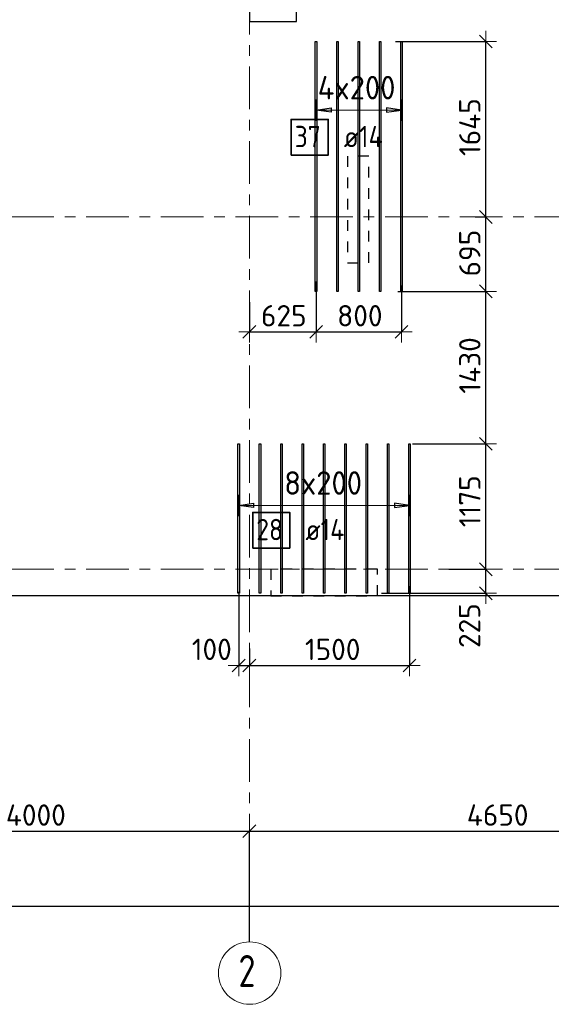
# Model space of a CAD drawing. Header units: metres. Extents: x -38 to 107, y -15 to 21.
# Tile 3 of 254: x 2.35 to 7.33, y -4.07 to 5.15. Entities that reach past the tile are written whole.
import ezdxf

# ---------------------------------------------------------------- set-up
doc = ezdxf.new("R2010")
doc.units = ezdxf.units.M
doc.header["$PDMODE"] = 65
for name, pattern in [('______11', [0.5, 0.4, -0.05, 0, -0.05]), ('______2', [0.0405, 0.03, -0.0105]), ('______5', [1.1, 0.8, -0.1, 0.1, -0.1])]:
    doc.linetypes.add(name, pattern=pattern)
for name, color, linetype, lineweight in [('XR$1$Осевая линия (1)', 7, '______5', 13), ('XR$1$Размерная линия (1)', 7, 'Continuous', 13), ('XR$5$Перекрытие (1)', 7, 'Continuous', 35), ('XR$5$Размерная линия (1)', 7, 'Continuous', 13)]:
    doc.layers.add(name, color=color, linetype=linetype, lineweight=lineweight)
for name, color, linetype, lineweight, true_color in [('XR$5$Арм.стержн.Доп. Арм верхн.зоны Х', 7, 'Continuous', 35, 0x8c8cff), ('XR$5$Арм.стержн.Доп. Арм. верхн.зоны У', 7, 'Continuous', 35, 0x739641), ('XR$7$Стена_ бетон несущ.', 7, 'Continuous', 70, 0xb4b496)]:
    doc.layers.add(name, color=color, linetype=linetype, lineweight=lineweight, true_color=true_color)
doc.styles.add('ISOCPEUR', font='txt')
doc.dimstyles.new('DIMSTYLE_3', dxfattribs={"dimtxt": 0.2, "dimasz": 0.2, "dimexe": 0, "dimexo": 0, "dimgap": 0.1, "dimtad": 2, "dimdec": 0, "dimlfac": 1000, "dimrnd": 5, "dimzin": 12, "dimdsep": 46, "dimtxsty": 'ISOCPEUR', "dimblk1": 'ALL_ML_STRICH', "dimblk2": 'ALL_ML_STRICH', "dimsah": 1, "dimcen": 0, "dimclrd": 7, "dimclre": 256, "dimclrt": 7, "dimadec": 0, "dimazin": 0, "dimtfac": 1, "dimtdec": 0, "dimtix": 1, "dimtmove": 2, "dimatfit": 3, "dimfxl": 0, "dimtzin": 0, "dimlwd": 0, "dimlwe": -3, "dimarcsym": 0})
doc.dimstyles.new('DIMSTYLE_37', dxfattribs={"dimtxt": 0.2, "dimasz": 0.2, "dimexe": 0, "dimexo": 0, "dimgap": 0.1, "dimtad": 2, "dimdec": 0, "dimlfac": 1000, "dimrnd": 5, "dimzin": 12, "dimdsep": 46, "dimtxsty": 'ISOCPEUR', "dimblk1": 'ALL_ML_STRICH', "dimblk2": 'ALL_ML_STRICH', "dimsah": 1, "dimcen": 0, "dimclrd": 7, "dimclre": 256, "dimclrt": 7, "dimadec": 0, "dimazin": 0, "dimtfac": 1, "dimtdec": 0, "dimtix": 1, "dimtmove": 2, "dimatfit": 3, "dimfxl": 0, "dimtvp": 1.2, "dimtzin": 0, "dimlwd": 0, "dimlwe": -3, "dimarcsym": 0})

# ---------------------------------------------------------------- blocks, each defined once
blk = doc.blocks.new('ALL_ML_STRICH')
at = {"color": 0, "linetype": 'ByBlock', "lineweight": -2}
for p, q in [((0, -0.5), (0, 0.5)), ((-1, 0), (0.5, 0)), ((-0.3, -0.3), (0.3, 0.3))]:
    blk.add_line(p, q, dxfattribs=at)
blk = doc.blocks.new('*D11')
at = {"layer": 'DEFPOINTS', "color": 7, "linetype": 'Continuous', "lineweight": 13, "transparency": 33554687}
for p in [(0.5, -3.1033), (0.5, -3.1563), (61.6, -3.1401)]:
    blk.add_point(p, dxfattribs=at)
at = {"layer": 'XR$1$Размерная линия (1)', "color": 9, "linetype": 'Continuous', "lineweight": -2, "true_color": 0xc7c7c7, "transparency": 33554687}
for p, q in [((0.5, -3.1233), (0.5, -3.1563)), ((61.6, -3.1563), (61.6, -3.1563))]:
    blk.add_line(p, q, dxfattribs=at)
at = {"layer": 'XR$1$Размерная линия (1)', "color": 7, "linetype": 'Continuous', "lineweight": -2, "transparency": 33554687}
blk.add_line((0.5, -3.1563), (61.6, -3.1563), dxfattribs=at)
at = {"layer": 'XR$1$Размерная линия (1)', "color": 7, "linetype": 'Continuous', "lineweight": 13, "transparency": 33554687, "xscale": 0.2, "yscale": 0.2, "zscale": 0.2, "rotation": 180}
blk.add_blockref('ALL_ML_STRICH', (0.5, -3.1563), dxfattribs=at)
at = {"layer": 'XR$1$Размерная линия (1)', "color": 7, "linetype": 'Continuous', "lineweight": 13, "transparency": 33554687, "xscale": 0.2, "yscale": 0.2, "zscale": 0.2}
blk.add_blockref('ALL_ML_STRICH', (61.6, -3.1563), dxfattribs=at)
at = {"layer": 'XR$1$Размерная линия (1)', "color": 7, "linetype": 'Continuous', "lineweight": 13, "transparency": 33554687, "insert": (31.1, -3.0063), "char_height": 0.2, "width": 1, "attachment_point": 5, "style": 'ISOCPEUR'}
blk.add_mtext('\\A1;{61100}', dxfattribs=at)
blk = doc.blocks.new('*D12')
at = {"layer": 'DEFPOINTS', "color": 7, "linetype": 'Continuous', "lineweight": 13, "transparency": 33554687}
for p in [(0.5, -2.452), (4.5, -3.5132), (0.5, -3.6215)]:
    blk.add_point(p, dxfattribs=at)
at = {"layer": 'XR$1$Размерная линия (1)', "color": 9, "linetype": 'Continuous', "lineweight": -2, "true_color": 0xc7c7c7, "transparency": 33554687}
for p, q in [((0.5, -3.6015), (0.5, -2.452)), ((4.5, -3.4932), (4.5, -2.452))]:
    blk.add_line(p, q, dxfattribs=at)
at = {"layer": 'XR$1$Размерная линия (1)', "color": 7, "linetype": 'Continuous', "lineweight": -2, "transparency": 33554687}
blk.add_line((0.5, -2.452), (4.5, -2.452), dxfattribs=at)
at = {"layer": 'XR$1$Размерная линия (1)', "color": 7, "linetype": 'Continuous', "lineweight": 13, "transparency": 33554687, "xscale": 0.2, "yscale": 0.2, "zscale": 0.2, "rotation": 180}
blk.add_blockref('ALL_ML_STRICH', (0.5, -2.452), dxfattribs=at)
at = {"layer": 'XR$1$Размерная линия (1)', "color": 7, "linetype": 'Continuous', "lineweight": 13, "transparency": 33554687, "xscale": 0.2, "yscale": 0.2, "zscale": 0.2}
blk.add_blockref('ALL_ML_STRICH', (4.5, -2.452), dxfattribs=at)
at = {"layer": 'XR$1$Размерная линия (1)', "color": 7, "linetype": 'Continuous', "lineweight": 13, "transparency": 33554687, "insert": (2.5, -2.302), "char_height": 0.2, "width": 0.8, "attachment_point": 5, "style": 'ISOCPEUR'}
blk.add_mtext('\\A1;{4000}', dxfattribs=at)
blk = doc.blocks.new('*D13')
at = {"layer": 'DEFPOINTS', "color": 7, "linetype": 'Continuous', "lineweight": 13, "transparency": 33554687}
for p in [(4.5, -2.452), (4.5, -3.5132), (9.15, -3.5132)]:
    blk.add_point(p, dxfattribs=at)
at = {"layer": 'XR$1$Размерная линия (1)', "color": 9, "linetype": 'Continuous', "lineweight": -2, "true_color": 0xc7c7c7, "transparency": 33554687}
for p, q in [((4.5, -3.4932), (4.5, -2.452)), ((9.15, -3.4932), (9.15, -2.452))]:
    blk.add_line(p, q, dxfattribs=at)
at = {"layer": 'XR$1$Размерная линия (1)', "color": 7, "linetype": 'Continuous', "lineweight": -2, "transparency": 33554687}
blk.add_line((4.5, -2.452), (9.15, -2.452), dxfattribs=at)
at = {"layer": 'XR$1$Размерная линия (1)', "color": 7, "linetype": 'Continuous', "lineweight": 13, "transparency": 33554687, "xscale": 0.2, "yscale": 0.2, "zscale": 0.2, "rotation": 180}
blk.add_blockref('ALL_ML_STRICH', (4.5, -2.452), dxfattribs=at)
at = {"layer": 'XR$1$Размерная линия (1)', "color": 7, "linetype": 'Continuous', "lineweight": 13, "transparency": 33554687, "xscale": 0.2, "yscale": 0.2, "zscale": 0.2}
blk.add_blockref('ALL_ML_STRICH', (9.15, -2.452), dxfattribs=at)
at = {"layer": 'XR$1$Размерная линия (1)', "color": 7, "linetype": 'Continuous', "lineweight": 13, "transparency": 33554687, "insert": (6.825, -2.302), "char_height": 0.2, "width": 0.8, "attachment_point": 5, "style": 'ISOCPEUR'}
blk.add_mtext('\\A1;{4650}', dxfattribs=at)
blk = doc.blocks.new('*D603')
at = {"layer": 'DEFPOINTS', "color": 7, "linetype": 'Continuous', "lineweight": 13, "transparency": 33554687}
for p in [(4.4, -0.1908), (4.5, -0.7215), (4.4, -0.9005)]:
    blk.add_point(p, dxfattribs=at)
at = {"layer": 'XR$5$Размерная линия (1)', "color": 9, "linetype": 'Continuous', "lineweight": -2, "true_color": 0xc7c7c7, "transparency": 33554687}
for p, q in [((4.4, -0.2108), (4.4, -0.9005)), ((4.5, -0.7415), (4.5, -0.9005))]:
    blk.add_line(p, q, dxfattribs=at)
at = {"layer": 'XR$5$Размерная линия (1)', "color": 7, "linetype": 'Continuous', "lineweight": -2, "transparency": 33554687}
blk.add_line((4.4, -0.9005), (4.5, -0.9005), dxfattribs=at)
at = {"layer": 'XR$5$Размерная линия (1)', "color": 7, "linetype": 'Continuous', "lineweight": 13, "transparency": 33554687, "xscale": 0.2, "yscale": 0.2, "zscale": 0.2, "rotation": 180}
blk.add_blockref('ALL_ML_STRICH', (4.4, -0.9005), dxfattribs=at)
at = {"layer": 'XR$5$Размерная линия (1)', "color": 7, "linetype": 'Continuous', "lineweight": 13, "transparency": 33554687, "xscale": 0.2, "yscale": 0.2, "zscale": 0.2}
blk.add_blockref('ALL_ML_STRICH', (4.5, -0.9005), dxfattribs=at)
at = {"layer": 'XR$5$Размерная линия (1)', "color": 7, "linetype": 'Continuous', "lineweight": 13, "transparency": 33554687, "insert": (4.1478, -0.7499), "char_height": 0.2, "width": 0.6, "attachment_point": 5, "style": 'ISOCPEUR'}
blk.add_mtext('\\A1;{100}', dxfattribs=at)
blk = doc.blocks.new('*D604')
at = {"layer": 'DEFPOINTS', "color": 7, "linetype": 'Continuous', "lineweight": 13, "transparency": 33554687}
for p in [(6, -0.1393), (4.5, -0.7215), (4.5, -0.9005)]:
    blk.add_point(p, dxfattribs=at)
at = {"layer": 'XR$5$Размерная линия (1)', "color": 9, "linetype": 'Continuous', "lineweight": -2, "true_color": 0xc7c7c7, "transparency": 33554687}
for p, q in [((6, -0.1593), (6, -0.9005)), ((4.5, -0.7415), (4.5, -0.9005))]:
    blk.add_line(p, q, dxfattribs=at)
at = {"layer": 'XR$5$Размерная линия (1)', "color": 7, "linetype": 'Continuous', "lineweight": -2, "transparency": 33554687}
blk.add_line((4.5, -0.9005), (6, -0.9005), dxfattribs=at)
at = {"layer": 'XR$5$Размерная линия (1)', "color": 7, "linetype": 'Continuous', "lineweight": 13, "transparency": 33554687, "xscale": 0.2, "yscale": 0.2, "zscale": 0.2, "rotation": 180}
blk.add_blockref('ALL_ML_STRICH', (4.5, -0.9005), dxfattribs=at)
at = {"layer": 'XR$5$Размерная линия (1)', "color": 7, "linetype": 'Continuous', "lineweight": 13, "transparency": 33554687, "xscale": 0.2, "yscale": 0.2, "zscale": 0.2}
blk.add_blockref('ALL_ML_STRICH', (6, -0.9005), dxfattribs=at)
at = {"layer": 'XR$5$Размерная линия (1)', "color": 7, "linetype": 'Continuous', "lineweight": 13, "transparency": 33554687, "insert": (5.28, -0.7505), "char_height": 0.2, "width": 0.8, "attachment_point": 5, "style": 'ISOCPEUR'}
blk.add_mtext('\\A1;{1500}', dxfattribs=at)
blk = doc.blocks.new('*D627')
at = {"layer": 'DEFPOINTS', "color": 7, "linetype": 'Continuous', "lineweight": 13, "transparency": 33554687}
for p in [(6.3493, 0), (5.7165, -0.2248), (6.7143, -0.2248)]:
    blk.add_point(p, dxfattribs=at)
at = {"layer": 'XR$5$Размерная линия (1)', "color": 9, "linetype": 'Continuous', "lineweight": -2, "true_color": 0xc7c7c7, "transparency": 33554687}
for p, q in [((6.3693, 0), (6.7143, 0)), ((5.7365, -0.2248), (6.7143, -0.2248))]:
    blk.add_line(p, q, dxfattribs=at)
at = {"layer": 'XR$5$Размерная линия (1)', "color": 7, "linetype": 'Continuous', "lineweight": -2, "transparency": 33554687}
blk.add_line((6.7143, -0.2248), (6.7143, 0), dxfattribs=at)
at = {"layer": 'XR$5$Размерная линия (1)', "color": 7, "linetype": 'Continuous', "lineweight": 13, "transparency": 33554687, "xscale": 0.2, "yscale": 0.2, "zscale": 0.2}
for p, rotation in [((6.7143, 0), 90), ((6.7143, -0.2248), 270)]:
    blk.add_blockref('ALL_ML_STRICH', p, dxfattribs=dict(at, rotation=rotation))
at = {"layer": 'XR$5$Размерная линия (1)', "color": 7, "linetype": 'Continuous', "lineweight": 13, "transparency": 33554687, "insert": (6.5616, -0.5279), "char_height": 0.2, "width": 0.6, "attachment_point": 5, "rotation": 90, "style": 'ISOCPEUR'}
blk.add_mtext('\\A1;{225}', dxfattribs=at)
blk = doc.blocks.new('*D628')
at = {"layer": 'DEFPOINTS', "color": 7, "linetype": 'Continuous', "lineweight": 13, "transparency": 33554687}
for p in [(6.008, 1.1752), (6.3493, 0), (6.7143, 0)]:
    blk.add_point(p, dxfattribs=at)
at = {"layer": 'XR$5$Размерная линия (1)', "color": 9, "linetype": 'Continuous', "lineweight": -2, "true_color": 0xc7c7c7, "transparency": 33554687}
for p, q in [((6.028, 1.1752), (6.7143, 1.1752)), ((6.3693, 0), (6.7143, 0))]:
    blk.add_line(p, q, dxfattribs=at)
at = {"layer": 'XR$5$Размерная линия (1)', "color": 7, "linetype": 'Continuous', "lineweight": -2, "transparency": 33554687}
blk.add_line((6.7143, 0), (6.7143, 1.1752), dxfattribs=at)
at = {"layer": 'XR$5$Размерная линия (1)', "color": 7, "linetype": 'Continuous', "lineweight": 13, "transparency": 33554687, "xscale": 0.2, "yscale": 0.2, "zscale": 0.2}
for p, rotation in [((6.7143, 1.1752), 90), ((6.7143, 0), 270)]:
    blk.add_blockref('ALL_ML_STRICH', p, dxfattribs=dict(at, rotation=rotation))
at = {"layer": 'XR$5$Размерная линия (1)', "color": 7, "linetype": 'Continuous', "lineweight": 13, "transparency": 33554687, "insert": (6.5643, 0.6376), "char_height": 0.2, "width": 0.8, "attachment_point": 5, "rotation": 90, "style": 'ISOCPEUR'}
blk.add_mtext('\\A1;{1175}', dxfattribs=at)
blk = doc.blocks.new('*D629')
at = {"layer": 'DEFPOINTS', "color": 7, "linetype": 'Continuous', "lineweight": 13, "transparency": 33554687}
for p in [(5.8702, 2.6031), (6.008, 1.1752), (6.7143, 1.1752)]:
    blk.add_point(p, dxfattribs=at)
at = {"layer": 'XR$5$Размерная линия (1)', "color": 9, "linetype": 'Continuous', "lineweight": -2, "true_color": 0xc7c7c7, "transparency": 33554687}
for p, q in [((5.8902, 2.6031), (6.7143, 2.6031)), ((6.028, 1.1752), (6.7143, 1.1752))]:
    blk.add_line(p, q, dxfattribs=at)
at = {"layer": 'XR$5$Размерная линия (1)', "color": 7, "linetype": 'Continuous', "lineweight": -2, "transparency": 33554687}
blk.add_line((6.7143, 1.1752), (6.7143, 2.6031), dxfattribs=at)
at = {"layer": 'XR$5$Размерная линия (1)', "color": 7, "linetype": 'Continuous', "lineweight": 13, "transparency": 33554687, "xscale": 0.2, "yscale": 0.2, "zscale": 0.2}
for p, rotation in [((6.7143, 2.6031), 90), ((6.7143, 1.1752), 270)]:
    blk.add_blockref('ALL_ML_STRICH', p, dxfattribs=dict(at, rotation=rotation))
at = {"layer": 'XR$5$Размерная линия (1)', "color": 7, "linetype": 'Continuous', "lineweight": 13, "transparency": 33554687, "insert": (6.5643, 1.9091), "char_height": 0.2, "width": 0.8, "attachment_point": 5, "rotation": 90, "style": 'ISOCPEUR'}
blk.add_mtext('\\A1;{1430}', dxfattribs=at)
blk = doc.blocks.new('*D630')
at = {"layer": 'DEFPOINTS', "color": 7, "linetype": 'Continuous', "lineweight": 13, "transparency": 33554687}
for p in [(6.5952, 3.3), (5.8702, 2.6031), (6.7143, 2.6031)]:
    blk.add_point(p, dxfattribs=at)
at = {"layer": 'XR$5$Размерная линия (1)', "color": 9, "linetype": 'Continuous', "lineweight": -2, "true_color": 0xc7c7c7, "transparency": 33554687}
for p, q in [((6.6152, 3.3), (6.7143, 3.3)), ((5.8902, 2.6031), (6.7143, 2.6031))]:
    blk.add_line(p, q, dxfattribs=at)
at = {"layer": 'XR$5$Размерная линия (1)', "color": 7, "linetype": 'Continuous', "lineweight": -2, "transparency": 33554687}
blk.add_line((6.7143, 2.6031), (6.7143, 3.3), dxfattribs=at)
at = {"layer": 'XR$5$Размерная линия (1)', "color": 7, "linetype": 'Continuous', "lineweight": 13, "transparency": 33554687, "xscale": 0.2, "yscale": 0.2, "zscale": 0.2}
for p, rotation in [((6.7143, 3.3), 90), ((6.7143, 2.6031), 270)]:
    blk.add_blockref('ALL_ML_STRICH', p, dxfattribs=dict(at, rotation=rotation))
at = {"layer": 'XR$5$Размерная линия (1)', "color": 7, "linetype": 'Continuous', "lineweight": 13, "transparency": 33554687, "insert": (6.5643, 2.9615), "char_height": 0.2, "width": 0.6, "attachment_point": 5, "rotation": 90, "style": 'ISOCPEUR'}
blk.add_mtext('\\A1;{695}', dxfattribs=at)
blk = doc.blocks.new('*D631')
at = {"layer": 'DEFPOINTS', "color": 7, "linetype": 'Continuous', "lineweight": 13, "transparency": 33554687}
for p in [(5.8473, 4.9431), (6.5952, 3.3), (6.7143, 3.3)]:
    blk.add_point(p, dxfattribs=at)
at = {"layer": 'XR$5$Размерная линия (1)', "color": 9, "linetype": 'Continuous', "lineweight": -2, "true_color": 0xc7c7c7, "transparency": 33554687}
for p, q in [((5.8673, 4.9431), (6.7143, 4.9431)), ((6.6152, 3.3), (6.7143, 3.3))]:
    blk.add_line(p, q, dxfattribs=at)
at = {"layer": 'XR$5$Размерная линия (1)', "color": 7, "linetype": 'Continuous', "lineweight": -2, "transparency": 33554687}
blk.add_line((6.7143, 3.3), (6.7143, 4.9431), dxfattribs=at)
at = {"layer": 'XR$5$Размерная линия (1)', "color": 7, "linetype": 'Continuous', "lineweight": 13, "transparency": 33554687, "xscale": 0.2, "yscale": 0.2, "zscale": 0.2}
for p, rotation in [((6.7143, 4.9431), 90), ((6.7143, 3.3), 270)]:
    blk.add_blockref('ALL_ML_STRICH', p, dxfattribs=dict(at, rotation=rotation))
at = {"layer": 'XR$5$Размерная линия (1)', "color": 7, "linetype": 'Continuous', "lineweight": 13, "transparency": 33554687, "insert": (6.5643, 4.1415), "char_height": 0.2, "width": 0.8, "attachment_point": 5, "rotation": 90, "style": 'ISOCPEUR'}
blk.add_mtext('\\A1;{1645}', dxfattribs=at)
blk = doc.blocks.new('*D632')
at = {"layer": 'DEFPOINTS', "color": 7, "linetype": 'Continuous', "lineweight": 13, "transparency": 33554687}
for p in [(5.1245, 2.7152), (4.5, 2.5224), (4.5, 2.2248)]:
    blk.add_point(p, dxfattribs=at)
at = {"layer": 'XR$5$Размерная линия (1)', "color": 9, "linetype": 'Continuous', "lineweight": -2, "true_color": 0xc7c7c7, "transparency": 33554687}
for p, q in [((5.1245, 2.6952), (5.1245, 2.2248)), ((4.5, 2.5024), (4.5, 2.2248))]:
    blk.add_line(p, q, dxfattribs=at)
at = {"layer": 'XR$5$Размерная линия (1)', "color": 7, "linetype": 'Continuous', "lineweight": -2, "transparency": 33554687}
blk.add_line((4.5, 2.2248), (5.1245, 2.2248), dxfattribs=at)
at = {"layer": 'XR$5$Размерная линия (1)', "color": 7, "linetype": 'Continuous', "lineweight": 13, "transparency": 33554687, "xscale": 0.2, "yscale": 0.2, "zscale": 0.2, "rotation": 180}
blk.add_blockref('ALL_ML_STRICH', (4.5, 2.2248), dxfattribs=at)
at = {"layer": 'XR$5$Размерная линия (1)', "color": 7, "linetype": 'Continuous', "lineweight": 13, "transparency": 33554687, "xscale": 0.2, "yscale": 0.2, "zscale": 0.2}
blk.add_blockref('ALL_ML_STRICH', (5.1245, 2.2248), dxfattribs=at)
at = {"layer": 'XR$5$Размерная линия (1)', "color": 7, "linetype": 'Continuous', "lineweight": 13, "transparency": 33554687, "insert": (4.8223, 2.3748), "char_height": 0.2, "width": 0.6, "attachment_point": 5, "style": 'ISOCPEUR'}
blk.add_mtext('\\A1;{625}', dxfattribs=at)
blk = doc.blocks.new('*D633')
at = {"layer": 'DEFPOINTS', "color": 7, "linetype": 'Continuous', "lineweight": 13, "transparency": 33554687}
for p in [(5.1245, 2.7152), (5.9245, 2.6766), (5.1245, 2.2248)]:
    blk.add_point(p, dxfattribs=at)
at = {"layer": 'XR$5$Размерная линия (1)', "color": 9, "linetype": 'Continuous', "lineweight": -2, "true_color": 0xc7c7c7, "transparency": 33554687}
for p, q in [((5.1245, 2.6952), (5.1245, 2.2248)), ((5.9245, 2.6566), (5.9245, 2.2248))]:
    blk.add_line(p, q, dxfattribs=at)
at = {"layer": 'XR$5$Размерная линия (1)', "color": 7, "linetype": 'Continuous', "lineweight": -2, "transparency": 33554687}
blk.add_line((5.1245, 2.2248), (5.9245, 2.2248), dxfattribs=at)
at = {"layer": 'XR$5$Размерная линия (1)', "color": 7, "linetype": 'Continuous', "lineweight": 13, "transparency": 33554687, "xscale": 0.2, "yscale": 0.2, "zscale": 0.2, "rotation": 180}
blk.add_blockref('ALL_ML_STRICH', (5.1245, 2.2248), dxfattribs=at)
at = {"layer": 'XR$5$Размерная линия (1)', "color": 7, "linetype": 'Continuous', "lineweight": 13, "transparency": 33554687, "xscale": 0.2, "yscale": 0.2, "zscale": 0.2}
blk.add_blockref('ALL_ML_STRICH', (5.9245, 2.2248), dxfattribs=at)
at = {"layer": 'XR$5$Размерная линия (1)', "color": 7, "linetype": 'Continuous', "lineweight": 13, "transparency": 33554687, "insert": (5.5345, 2.3748), "char_height": 0.2, "width": 0.6, "attachment_point": 5, "style": 'ISOCPEUR'}
blk.add_mtext('\\A1;{800}', dxfattribs=at)

msp = doc.modelspace()

# ---------------------------------------------------------------- linework, layer by layer
at = {"layer": 'XR$1$Осевая линия (1)', "color": 253, "linetype": '______11', "lineweight": 13, "true_color": 0xa0a0a0, "transparency": 33554687}
for p, q in [((4.5, -3.39), (4.5, 19.78)), ((-2.63, 3.3), (62.6, 3.3)), ((-2.63, 0), (62.6, 0))]:
    msp.add_line(p, q, dxfattribs=at)
at = {"layer": 'XR$1$Осевая линия (1)', "color": 7, "linetype": 'Continuous', "lineweight": 13, "transparency": 33554687}
msp.add_circle((4.5024, -3.7819), 0.2924, dxfattribs=at)
at = {"layer": 'XR$5$Арм.стержн.Доп. Арм верхн.зоны Х', "color": 253, "linetype": 'Continuous', "lineweight": -3, "true_color": 0xa0a0a0, "transparency": 33554687}
for p, q in [((5.1245, 4.3011), (5.1245, 4.4011)), ((5.9245, 4.3011), (5.9245, 4.4011)), ((5.1245, 4.3011), (5.1245, 4.2011)), ((5.9245, 4.3011), (5.9245, 4.2011))]:
    msp.add_line(p, q, dxfattribs=at)
at = {"layer": 'XR$5$Арм.стержн.Доп. Арм верхн.зоны Х', "color": 7, "linetype": 'Continuous', "lineweight": 25, "transparency": 33554687}
for p, q in [((5.1245, 4.3011), (5.2645, 4.3211)), ((5.2645, 4.2811), (5.1245, 4.3011)), ((5.2645, 4.3211), (5.2645, 4.2811)), ((5.9245, 4.3011), (5.7845, 4.3211)), ((5.7845, 4.3211), (5.7845, 4.2811)), ((5.7845, 4.2811), (5.9245, 4.3011))]:
    msp.add_line(p, q, dxfattribs=at)
at = {"layer": 'XR$5$Арм.стержн.Доп. Арм верхн.зоны Х', "color": 7, "linetype": 'Continuous', "lineweight": 13, "transparency": 33554687}
for p, q in [((5.1245, 4.3011), (5.1245, 4.3011)), ((5.1245, 4.3011), (5.9245, 4.3011)), ((5.9245, 4.3011), (5.9245, 4.3011))]:
    msp.add_line(p, q, dxfattribs=at)
at = {"layer": 'XR$5$Арм.стержн.Доп. Арм верхн.зоны Х', "color": 7, "linetype": 'Continuous', "lineweight": 25, "transparency": 33554687}
for points in [[(5.1175, 2.6031), (5.1175, 4.9431), (5.1315, 4.9431), (5.1315, 2.6031), (5.1175, 2.6031)], [(5.3175, 2.6031), (5.3175, 4.9431), (5.3315, 4.9431), (5.3315, 2.6031), (5.3175, 2.6031)], [(5.5175, 2.6031), (5.5175, 4.9431), (5.5315, 4.9431), (5.5315, 2.6031), (5.5175, 2.6031)], [(5.7175, 2.6031), (5.7175, 4.9431), (5.7315, 4.9431), (5.7315, 2.6031), (5.7175, 2.6031)], [(5.9175, 2.6031), (5.9175, 4.9431), (5.9315, 4.9431), (5.9315, 2.6031), (5.9175, 2.6031)]]:
    msp.add_lwpolyline(points, dxfattribs=at)
at = {"layer": 'XR$5$Арм.стержн.Доп. Арм верхн.зоны Х', "color": 7, "linetype": 'Continuous', "lineweight": 35, "transparency": 33554687}
msp.add_lwpolyline([(4.8912, 3.8798), (5.2379, 3.8798), (5.2379, 4.2132), (4.8912, 4.2132), (4.8912, 3.8798)], dxfattribs=at)
at = {"layer": 'XR$5$Арм.стержн.Доп. Арм. верхн.зоны У', "color": 253, "linetype": 'Continuous', "lineweight": -3, "true_color": 0xa0a0a0, "transparency": 33554687}
for p, q in [((4.4, 0.5985), (4.4, 0.6985)), ((6, 0.5985), (6, 0.6985)), ((4.4, 0.5985), (4.4, 0.4985)), ((6, 0.5985), (6, 0.4985))]:
    msp.add_line(p, q, dxfattribs=at)
at = {"layer": 'XR$5$Арм.стержн.Доп. Арм. верхн.зоны У', "color": 7, "linetype": 'Continuous', "lineweight": 25, "transparency": 33554687}
for p, q in [((4.4, 0.5985), (4.54, 0.6185)), ((4.54, 0.5785), (4.4, 0.5985)), ((4.54, 0.6185), (4.54, 0.5785)), ((6, 0.5985), (5.86, 0.6185)), ((5.86, 0.6185), (5.86, 0.5785)), ((5.86, 0.5785), (6, 0.5985))]:
    msp.add_line(p, q, dxfattribs=at)
at = {"layer": 'XR$5$Арм.стержн.Доп. Арм. верхн.зоны У', "color": 7, "linetype": 'Continuous', "lineweight": 13, "transparency": 33554687}
for p, q in [((4.4, 0.5985), (4.4, 0.5985)), ((6, 0.5985), (6, 0.5985))]:
    msp.add_line(p, q, dxfattribs=at)
at = {"layer": 'XR$5$Арм.стержн.Доп. Арм. верхн.зоны У', "color": 7, "linetype": 'Continuous', "lineweight": 25, "transparency": 33554687}
for points in [[(4.393, -0.2248), (4.393, 1.1752), (4.407, 1.1752), (4.407, -0.2248), (4.393, -0.2248)], [(4.593, -0.2248), (4.593, 1.1752), (4.607, 1.1752), (4.607, -0.2248), (4.593, -0.2248)], [(4.793, -0.2248), (4.793, 1.1752), (4.807, 1.1752), (4.807, -0.2248), (4.793, -0.2248)], [(4.993, -0.2248), (4.993, 1.1752), (5.007, 1.1752), (5.007, -0.2248), (4.993, -0.2248)], [(5.193, -0.2248), (5.193, 1.1752), (5.207, 1.1752), (5.207, -0.2248), (5.193, -0.2248)], [(5.393, -0.2248), (5.393, 1.1752), (5.407, 1.1752), (5.407, -0.2248), (5.393, -0.2248)], [(5.593, -0.2248), (5.593, 1.1752), (5.607, 1.1752), (5.607, -0.2248), (5.593, -0.2248)], [(5.793, -0.2248), (5.793, 1.1752), (5.807, 1.1752), (5.807, -0.2248), (5.793, -0.2248)], [(5.993, -0.2248), (5.993, 1.1752), (6.007, 1.1752), (6.007, -0.2248), (5.993, -0.2248)]]:
    msp.add_lwpolyline(points, dxfattribs=at)
at = {"layer": 'XR$5$Арм.стержн.Доп. Арм. верхн.зоны У', "color": 7, "linetype": 'Continuous', "lineweight": 13, "transparency": 33554687}
msp.add_lwpolyline([(4.4, 0.5985), (4.627, 0.5985), (4.627, 0.5985), (6, 0.5985)], dxfattribs=at)
at = {"layer": 'XR$5$Арм.стержн.Доп. Арм. верхн.зоны У', "color": 7, "linetype": 'Continuous', "lineweight": 35, "transparency": 33554687}
msp.add_lwpolyline([(4.5313, 0.1989), (4.878, 0.1989), (4.878, 0.5322), (4.5313, 0.5322), (4.5313, 0.1989)], dxfattribs=at)
at = {"layer": 'XR$5$Перекрытие (1)', "color": 7, "linetype": 'Continuous', "lineweight": 25, "transparency": 33554687}
for p, q in [((4.4999, 6.6302), (4.5001, 5.1302)), ((4.9401, 5.1303), (4.9399, 6.6303)), ((4.5001, 5.1302), (4.9401, 5.1303)), ((13.6501, -0.2498), (0.25, -0.2498))]:
    msp.add_line(p, q, dxfattribs=at)
at = {"layer": 'XR$7$Стена_ бетон несущ.', "color": 253, "linetype": '______2', "lineweight": -3, "true_color": 0xa0a0a0, "transparency": 33554687}
for p, q in [((5.42, 3.87), (5.42, 2.87)), ((5.62, 3.87), (5.42, 3.87)), ((5.62, 2.87), (5.62, 3.87)), ((5.42, 2.87), (5.62, 2.87)), ((5.7006, 0), (4.7006, 0)), ((4.7006, 0), (4.7006, -0.25)), ((5.7006, -0.25), (5.7006, 0)), ((4.7006, -0.25), (5.7006, -0.25))]:
    msp.add_line(p, q, dxfattribs=at)

# ---------------------------------------------------------------- texts
at = {"layer": 'XR$1$Осевая линия (1)', "color": 7, "linetype": 'Continuous', "lineweight": 13, "transparency": 33554687, "insert": (4.3974, -3.9124), "char_height": 0.3, "width": 0.326407, "attachment_point": 7, "style": 'ISOCPEUR'}
msp.add_mtext('\\W0.78;2', dxfattribs=at)
at = {"layer": 'XR$5$Арм.стержн.Доп. Арм верхн.зоны Х', "color": 7, "linetype": 'Continuous', "lineweight": 13, "transparency": 33554687, "insert": (5.1395, 4.4011), "char_height": 0.22, "width": 0.895564, "attachment_point": 7, "style": 'ISOCPEUR'}
msp.add_mtext('\\W0.95;4x200', dxfattribs=at)
at = {"layer": 'XR$5$Арм.стержн.Доп. Арм верхн.зоны Х', "color": 7, "linetype": 'Continuous', "lineweight": 25, "transparency": 33554687, "char_height": 0.2, "attachment_point": 7, "style": 'ISOCPEUR'}
for s, insert, width in [('\\W0.87;37', (4.9245, 3.9532), 0.367208), ('\\W0.89; ø14 ', (5.2712, 3.9532), 0.769432)]:
    msp.add_mtext(s, dxfattribs=dict(at, insert=insert, width=width))
at = {"layer": 'XR$5$Арм.стержн.Доп. Арм. верхн.зоны У', "color": 7, "linetype": 'Continuous', "lineweight": 13, "transparency": 33554687, "insert": (4.826, 0.6985), "char_height": 0.22, "width": 0.873359, "attachment_point": 7, "style": 'ISOCPEUR'}
msp.add_mtext('\\W0.95;8x200', dxfattribs=at)
at = {"layer": 'XR$5$Арм.стержн.Доп. Арм. верхн.зоны У', "color": 7, "linetype": 'Continuous', "lineweight": 25, "transparency": 33554687, "char_height": 0.2, "attachment_point": 7, "style": 'ISOCPEUR'}
for s, insert, width in [('\\W0.87;28', (4.5647, 0.2722), 0.367208), ('\\W0.89; ø14 ', (4.9113, 0.2722), 0.769432)]:
    msp.add_mtext(s, dxfattribs=dict(at, insert=insert, width=width))

# ---------------------------------------------------------------- dimensions: what is measured, and where the dimension line sits
at = {"layer": 'XR$1$Размерная линия (1)', "color": 7, "linetype": 'Continuous', "lineweight": 13, "transparency": 33554687}
for base, p1, p2, picture, middle in [((4.5, -2.452), (0.5, -3.6015), (4.5, -3.4932), '*D12', (2.5, -2.302)), ((9.15, -2.452), (4.5, -3.4932), (9.15, -3.4932), '*D13', (6.825, -2.302)), ((61.6, -3.1563), (0.5, -3.1233), (61.6, -3.1563), '*D11', (31.1, -3.0063))]:
    dim = msp.add_linear_dim(base=base, p1=p1, p2=p2, dimstyle='DIMSTYLE_3', override={"dimpost": '<>', "dimclrd": 7, "dimclre": 9, "dimclrt": 7, "dimlwd": 0, "dimlwe": 65533}, dxfattribs=at)
    dim.commit()
    dim.dimension.update_dxf_attribs({"geometry": picture, "text_midpoint": middle, "dimtype": 160})
at = {"layer": 'XR$5$Размерная линия (1)', "color": 7, "linetype": 'Continuous', "lineweight": 13, "transparency": 33554687}
for base, p1, p2, dimstyle, picture, middle in [((6.7143, 4.9431), (6.6152, 3.3), (5.8673, 4.9431), 'DIMSTYLE_3', '*D631', (6.5643, 4.1415)), ((6.7143, 3.3), (5.8902, 2.6031), (6.6152, 3.3), 'DIMSTYLE_3', '*D630', (6.5643, 2.9615)), ((6.7143, 2.6031), (6.028, 1.1752), (5.8902, 2.6031), 'DIMSTYLE_3', '*D629', (6.5643, 1.9091)), ((6.7143, 1.1752), (6.3693, 0), (6.028, 1.1752), 'DIMSTYLE_3', '*D628', (6.5643, 0.6376)), ((6.7143, 0), (5.7365, -0.2248), (6.3693, 0), 'DIMSTYLE_37', '*D627', (6.5616, -0.5279))]:
    dim = msp.add_linear_dim(base=base, p1=p1, p2=p2, angle=90, dimstyle=dimstyle, override={"dimpost": '<>', "dimclrd": 7, "dimclre": 9, "dimclrt": 7, "dimlwd": 0, "dimlwe": 65533}, dxfattribs=at)
    dim.commit()
    dim.dimension.update_dxf_attribs({"geometry": picture, "text_midpoint": middle, "dimtype": 160})
for base, p1, p2, dimstyle, picture, middle in [((5.12451, 2.22485), (4.5, 2.50237), (5.12451, 2.69521), 'DIMSTYLE_3', '*D632', (4.82225, 2.37485)), ((5.9245, 2.2248), (5.1245, 2.6952), (5.9245, 2.6566), 'DIMSTYLE_3', '*D633', (5.5345, 2.3748)), ((6, -0.9005), (4.5, -0.7415), (6, -0.1593), 'DIMSTYLE_3', '*D604', (5.28, -0.7505)), ((4.5, -0.9005), (4.4, -0.2108), (4.5, -0.7415), 'DIMSTYLE_37', '*D603', (4.1478, -0.7499))]:
    dim = msp.add_linear_dim(base=base, p1=p1, p2=p2, dimstyle=dimstyle, override={"dimpost": '<>', "dimclrd": 7, "dimclre": 9, "dimclrt": 7, "dimlwd": 0, "dimlwe": 65533}, dxfattribs=at)
    dim.commit()
    dim.dimension.update_dxf_attribs({"geometry": picture, "text_midpoint": middle, "dimtype": 160})

doc.saveas('drawing.dxf')
